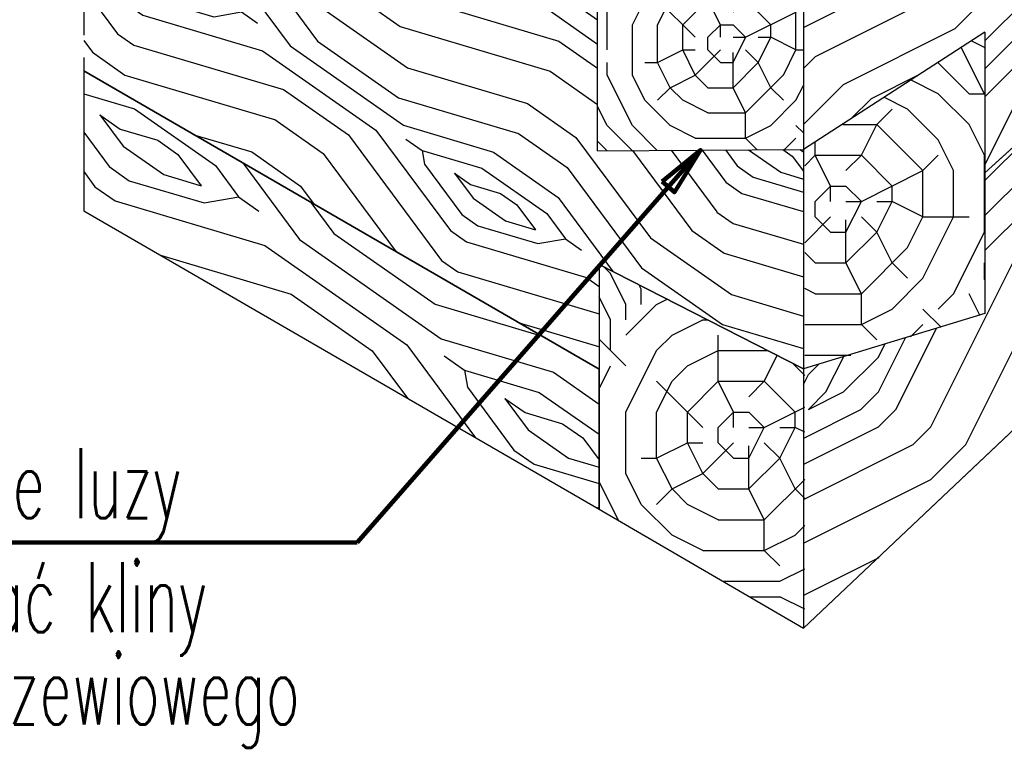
# Model space of a CAD drawing. Header units: centimetres. Extents: x -8002 to -6952, y -9103 to -4648.
# Tile 14 of 35: x -7424 to -7353, y -7115 to -7062. Entities that reach past the tile are written whole.
import ezdxf

# ---------------------------------------------------------------- set-up
doc = ezdxf.new("R2010")
doc.units = ezdxf.units.CM
doc.linetypes.add('DASHED', pattern=[19.05, 12.7, -6.35])
for name, color, linetype in [('hatch_R&F', 4, 'Continuous'), ('odnośniki_R&F', 8, 'Continuous'), ('opisy_R&F', 3, 'Continuous'), ('widoki_przerywana_R&F', 4, 'DASHED'), ('wymiary_R&F', 3, 'Continuous')]:
    doc.layers.add(name, color=color, linetype=linetype)
doc.styles.get("Standard").update_dxf_attribs({"font": 'simplex.shx', "width": 0.6})
doc.dimstyles.new('PRĘTY 25', dxfattribs={"dimscale": 2.5, "dimtxt": 1.6, "dimasz": 0.4, "dimexe": 0, "dimexo": 0, "dimgap": 0.5, "dimtad": 1, "dimdec": 1, "dimlfac": 10, "dimrnd": 10, "dimzin": 12, "dimdsep": 46, "dimtxsty": 'Standard', "dimblk1": 'W', "dimblk2": 'W', "dimsah": 1, "dimcen": 0, "dimdle": 10, "dimse1": 1, "dimse2": 1, "dimsd1": 1, "dimsd2": 1, "dimclrd": 7, "dimclre": 256, "dimclrt": 256, "dimaunit": 1, "dimadec": 0, "dimazin": 0, "dimtfac": 8e-05, "dimtdec": 1, "dimtix": 1, "dimtmove": 2, "dimatfit": 3, "dimldrblk": 'W', "dimfxl": 1, "dimtolj": 1, "dimtzin": 9, "dimarcsym": 0})

# ---------------------------------------------------------------- blocks, each defined once
blk = doc.blocks.new('W')
at = {"lineweight": 18}
for p, q in [((66734.272, -158580.872), (66863.494, -158581.143)), ((66733.14, -158581.999), (66732.869, -158711.221))]:
    blk.add_line(p, q, dxfattribs=at)
for radius in [3.765, 2.447]:
    blk.add_circle((66798.503, -158672.515), radius, dxfattribs=at)
for centre, radius, start, end in [((66734.269, -158582.001), 1.129, 89.8798, 179.8798), ((66862.505, -158583.964), 2.824, 16.7493, 89.8798), ((66863.488, -158583.966), 2.824, 16.545, 89.8798), ((66805.956, -158667.717), 85.33, 64.98828, 86.63544), ((66799.917, -158770.445), 188.235, 76.25086, 86.63543), ((66786.8, -158606.748), 81.882, 341.53714, 16.7493), ((66786.8, -158606.748), 82.824, 341.53714, 16.54501), ((66805.956, -158667.717), 84.154, 64.98828, 128.20069), ((66805.956, -158667.717), 81.801, 68.48995, 128.20069), ((66838.392, -158613.201), 26.353, 6.1436, 76.2509), ((66825.597, -158617.882), 28.235, 68.49, 110.1351), ((66829.599, -158617.043), 29.412, 17.0473, 64.9883), ((66857.996, -158706.248), 122.353, 110.1351, 143.97002), ((66829.599, -158617.043), 28.235, 17.0473, 64.9883), ((66768.465, -158620.076), 23.529, 128.2007, 152.2825), ((66768.465, -158620.076), 21.176, 128.2007, 152.2825), ((66807.753, -158625.116), 21.176, 71.1464, 130.05), ((66801.224, -158644.236), 41.38, 19.4301, 71.1464), ((66816.102, -158621.181), 43.529, 334.0837, 17.0473), ((66945.529, -158789.02), 235.294, 130.05004, 136.60143), ((66816.102, -158621.181), 42.353, 334.0837, 17.0473), ((66762.615, -158617.002), 16.921, 152.2825, 197.573), ((66762.615, -158617.002), 14.568, 152.2825, 197.573), ((66806.22, -158618.367), 58.918, 332.83643, 7.79053), ((66927.732, -158571.3), 185.882, 195.6602, 198.49274), ((66927.732, -158571.3), 188.235, 195.6602, 198.49274), ((66733.52, -158580.493), 128.235, 314.87977, 339.83879), ((66830.601, -158628.26), 23.569, 333.8014, 8.7092), ((66857.996, -158706.248), 114.824, 136.60143, 154.98438), ((66743.861, -158632.797), 8, 340.0899, 18.4927), ((66820.278, -158637.515), 21.176, 326.9725, 19.4301), ((66743.861, -158632.797), 5.647, 340.0899, 18.4927), ((66733.142, -158580.869), 141.176, 291.28942, 338.47012), ((66733.142, -158580.869), 142.118, 291.28942, 338.49166), ((66812.327, -158673.031), 65.882, 143.97002, 193.16671), ((66926.154, -158698.822), 188.235, 160.08992, 177.01679), ((66837.529, -158667.136), 94.118, 159.86028, 196.56363), ((66837.529, -158667.136), 91.765, 159.86028, 193.16671), ((66733.52, -158580.493), 131.765, 314.87977, 333.80136), ((66733.142, -158580.869), 134.588, 318.23663, 334.08368), ((66733.142, -158580.869), 135.765, 318.43708, 334.08368), ((66733.142, -158580.869), 125.106, 292.5922, 326.97255), ((66788.059, -158673.613), 37.647, 154.9844, 188.6731), ((66833.529, -158672.395), 1.882, 13.4726, 103.137), ((66835.24, -158679.727), 9.412, 103.137, 134.8798), ((66733.142, -158580.869), 128.235, 289.92076, 315.118), ((66826.207, -158674.149), 9.412, 314.1224, 13.4726), ((66733.142, -158580.869), 132.706, 291.38849, 315.99781), ((66733.142, -158580.869), 131.765, 295.95818, 315.11162), ((66772.707, -158675.954), 22.118, 188.6731, 292.5922), ((66764.527, -158689.081), 26.353, 179.8798, 260.1733), ((66764.86, -158688.749), 18.303, 196.5636, 252.8378), ((66780.501, -158678.15), 23.569, 261.0503, 295.9582), ((66758.795, -158634.636), 73.412, 279.6886, 288.0475), ((66766.904, -158682.132), 25.229, 252.8378, 279.6886), ((66735.694, -158710.244), 2.824, 179.8798, 253.0102), ((66735.692, -158711.227), 2.824, 179.8798, 253.2145), ((66758.795, -158634.636), 81.882, 253.01024, 288.2224), ((66758.795, -158634.636), 82.824, 253.21454, 288.2224), ((66767.11, -158682.395), 33.412, 257.7647, 281.3719)]:
    blk.add_arc(centre, radius, start, end, dxfattribs=at)

msp = doc.modelspace()

# ---------------------------------------------------------------- hatches: boundary and pattern name
at = {"layer": 'hatch_R&F'}
h = msp.add_hatch(dxfattribs=at)
h.set_pattern_fill('woodface', color=256, scale=20, pattern_type=2)
h.set_pattern_definition([(0, (-1546.018, -2218.05), (20, 20), [1, -19]), (90, (-1538.018, -2211.05), (-20, 20), [2, -18]), (45, (-1542.018, -2213.05), (0, 20), [1.414, -4.242, 1.414, -2.828, 9.9, -8.486271]), (45, (-1547.018, -2219.05), (0, 20), [1.4142, -2.8284, 1.4142, -22.62747]), (45, (-1540.018, -2217.05), (0, 20), [1.4142, -26.87007]), (45, (-1538.018, -2218.05), (0, 20), [1.4142, -26.87007]), (45, (-1541.018, -2216.05), (0, 20), [1.4142, -26.87007]), (45, (-1542.018, -2215.05), (0, 20), [2.8284, -25.45587]), (45, (-1537.018, -2200.05), (0, 20), [2.8284, -25.45587]), (45, (-1544.018, -2214.05), (0, 20), [5.6568, -22.62747]), (45, (-1545.018, -2213.05), (0, 20), [5.6568, -22.62747]), (45, (-1532.018, -2207.05), (0, 20), [5.6568, -22.62747]), (45, (-1546.018, -2211.05), (0, 20), [4.24264, -24.04163]), (45, (-1550.018, -2208.05), (0, 20), [4.24264, -24.04163]), (45, (-1548.018, -2210.05), (0, 20), [4.24264, -24.04163]), (45, (-1535.018, -2204.05), (0, 20), [7.07107, -21.213203]), (45, (-1537.018, -2203.05), (0, 20), [7.07107, -21.213203]), (45, (-1535.018, -2208.05), (0, 20), [9.899495, -18.384776]), (26.56505, (-1544.018, -2216.05), (20, 8e-09), [2.23607, -42.48529]), (26.56505, (-1540.018, -2210.05), (20, 8e-09), [2.23607, -42.48529]), (26.56505, (-1541.018, -2212.05), (20, 8e-09), [2.23607, -42.48529]), (26.56505, (-1545.018, -2218.05), (20, 8e-09), [4.472136, -40.249224]), (26.56505, (-1541.018, -2209.05), (20, 8e-09), [6.708204, -38.013156]), (26.56505, (-1543.018, -2208.05), (20, 8e-09), [8.94427, -35.77709]), (26.56505, (-1545.018, -2207.05), (20, 8e-09), [8.94427, -35.77709]), (26.56505, (-1548.018, -2201.05), (20, 8e-09), [8.94427, -35.77709]), (26.56505, (-1548.018, -2203.05), (20, 8e-09), [11.18034, -33.54102]), (26.56505, (-1547.018, -2205.05), (20, 8e-09), [11.18034, -33.54102]), (63.43495, (-1540.018, -2213.05), (1e-09, 20), [2.23607, -42.48529]), (63.43495, (-1543.018, -2215.05), (1e-09, 20), [2.23607, -42.48529]), (63.43495, (-1546.018, -2218.05), (1e-09, 20), [4.472136, -40.249224]), (63.43495, (-1540.018, -2215.05), (1e-09, 20), [4.472136, -40.249224]), (63.43495, (-1548.018, -2219.05), (1e-09, 20), [6.708204, -38.013156]), (63.43495, (-1550.018, -2219.05), (1e-09, 20), [8.94427, -35.77709]), (63.43495, (-1532.018, -2218.05), (1e-09, 20), [8.94427, -35.77709]), (63.43495, (-1539.018, -2216.05), (1e-09, 20), [8.94427, -35.77709]), (63.43495, (-1535.018, -2218.05), (1e-09, 20), [11.18034, -33.54102]), (63.43495, (-1537.018, -2217.05), (1e-09, 20), [11.18034, -33.54102])])
h.paths.add_polyline_path([(-7317.607, -7013.536), (-7356.132, -7045.184), (-7356.132, -7053.928), (-7367.868, -7057.569), (-7367.868, -7071.687), (-7354.887, -7063.297), (-7354.887, -7073.364), (-7317.607, -7039.527)])
h = msp.add_hatch(dxfattribs=at)
h.set_pattern_fill('woodface', color=256, scale=25, pattern_type=2)
h.set_pattern_definition([(0, (-1545.018, -2217.8), (25, 25), [1.25, -23.75]), (90, (-1535.018, -2209.05), (-25, 25), [2.5, -22.5]), (45, (-1540.018, -2211.55), (0, 25), [1.7675, -5.3025, 1.7675, -3.535, 12.375, -10.60784]), (45, (-1546.268, -2219.05), (0, 25), [1.76775, -3.5355, 1.76775, -28.28434]), (45, (-1537.518, -2216.55), (0, 25), [1.76775, -33.58759]), (45, (-1535.018, -2217.8), (0, 25), [1.76775, -33.58759]), (45, (-1538.768, -2215.3), (0, 25), [1.76775, -33.58759]), (45, (-1540.018, -2214.05), (0, 25), [3.5355, -31.81984]), (45, (-1533.768, -2195.3), (0, 25), [3.5355, -31.81984]), (45, (-1542.518, -2212.8), (0, 25), [7.071, -28.28434]), (45, (-1543.768, -2211.55), (0, 25), [7.071, -28.28434]), (45, (-1527.518, -2204.05), (0, 25), [7.071, -28.28434]), (45, (-1545.018, -2209.05), (0, 25), [5.3033, -30.05204]), (45, (-1550.018, -2205.3), (0, 25), [5.3033, -30.05204]), (45, (-1547.518, -2207.8), (0, 25), [5.3033, -30.05204]), (45, (-1531.268, -2200.3), (0, 25), [8.838835, -26.5165]), (45, (-1533.768, -2199.05), (0, 25), [8.838835, -26.5165]), (45, (-1531.268, -2205.3), (0, 25), [12.37437, -22.98097]), (26.56505, (-1542.518, -2215.3), (25, 1e-08), [2.795085, -53.106615]), (26.56505, (-1537.518, -2207.8), (25, 1e-08), [2.795085, -53.106615]), (26.56505, (-1538.768, -2210.3), (25, 1e-08), [2.795085, -53.106615]), (26.56505, (-1543.768, -2217.8), (25, 1e-08), [5.59017, -50.31153]), (26.56505, (-1538.768, -2206.55), (25, 1e-08), [8.385255, -47.516445]), (26.56505, (-1541.268, -2205.3), (25, 1e-08), [11.18034, -44.72136]), (26.56505, (-1543.768, -2204.05), (25, 1e-08), [11.18034, -44.72136]), (26.56505, (-1547.518, -2196.55), (25, 1e-08), [11.18034, -44.72136]), (26.56505, (-1547.518, -2199.05), (25, 1e-08), [13.975425, -41.926274]), (26.56505, (-1546.268, -2201.55), (25, 1e-08), [13.975425, -41.926274]), (63.43495, (-1537.518, -2211.55), (1e-09, 25), [2.795085, -53.106614]), (63.43495, (-1541.268, -2214.05), (1e-09, 25), [2.795085, -53.106614]), (63.43495, (-1545.018, -2217.8), (1e-09, 25), [5.59017, -50.31153]), (63.43495, (-1537.518, -2214.05), (1e-09, 25), [5.59017, -50.31153]), (63.43495, (-1547.518, -2219.05), (1e-09, 25), [8.385255, -47.516445]), (63.43495, (-1550.018, -2219.05), (1e-09, 25), [11.18034, -44.72136]), (63.43495, (-1527.518, -2217.8), (1e-09, 25), [11.18034, -44.72136]), (63.43495, (-1536.268, -2215.3), (1e-09, 25), [11.18034, -44.72136]), (63.43495, (-1531.268, -2217.8), (1e-09, 25), [13.975425, -41.926274]), (63.43495, (-1533.768, -2216.55), (1e-09, 25), [13.975425, -41.926274])])
h.paths.add_polyline_path([(-7367.772, -7105.93), (-7317.607, -7058.418), (-7317.607, -7039.527), (-7354.887, -7073.364), (-7354.887, -7083.432), (-7367.868, -7087.381)])
h = msp.add_hatch(dxfattribs=at)
h.set_pattern_fill('woodface', color=256, scale=20, angle=280, pattern_type=2)
h.set_pattern_definition([(280, (-1548.339, -2222.816), (23.16912, -16.22319), [1, -19]), (10, (-1540.056, -2229.479), (16.22319, 23.16912), [2, -18]), (325, (-1542.72, -2225.887), (19.696155, 3.472964), [1.414, -4.242, 1.414, -2.828, 9.9, -8.486271]), (325, (-1549.497, -2222.005), (19.696155, 3.472964), [1.4142, -2.8284, 1.4142, -22.62747]), (325, (-1546.312, -2228.551), (19.696155, 3.472964), [1.4142, -26.87007]), (325, (-1546.95, -2230.694), (19.696155, 3.472964), [1.4142, -26.87007]), (325, (-1545.501, -2227.392), (19.696155, 3.472964), [1.4142, -26.87007]), (325, (-1544.69, -2226.234), (19.696155, 3.472964), [2.8284, -25.45587]), (325, (-1529.05, -2228.553), (19.696155, 3.472964), [2.8284, -25.45587]), (325, (-1544.052, -2224.09), (19.696155, 3.472964), [5.6568, -22.62747]), (325, (-1543.241, -2222.932), (19.696155, 3.472964), [5.6568, -22.62747]), (325, (-1535.075, -2234.693), (19.696155, 3.472964), [5.6568, -22.62747]), (325, (-1541.445, -2221.6), (19.696155, 3.472964), [4.24264, -24.04163]), (325, (-1539.185, -2217.14), (19.696155, 3.472964), [4.24264, -24.04163]), (325, (-1540.808, -2219.457), (19.696155, 3.472964), [4.24264, -24.04163]), (325, (-1532.641, -2231.217), (19.696155, 3.472964), [7.07107, -21.213203]), (325, (-1532.004, -2229.074), (19.696155, 3.472964), [7.07107, -21.213203]), (325, (-1536.58, -2231.912), (19.696155, 3.472964), [9.899495, -18.384776]), (306.56505, (-1546.022, -2224.438), (3.472964, -19.696155), [2.23607, -42.48529]), (306.56505, (-1539.4185, -2227.335), (3.472964, -19.696155), [2.23607, -42.48529]), (306.56505, (-1541.562, -2226.698), (3.472964, -19.696155), [2.23607, -42.48529]), (306.56505, (-1548.165, -2223.8005), (3.472964, -19.696155), [4.472136, -40.249224]), (306.56505, (-1538.607, -2226.177), (3.472964, -19.696155), [6.708204, -38.013156]), (306.56505, (-1537.97, -2224.034), (3.472964, -19.696155), [8.94427, -35.77709]), (306.56505, (-1537.332, -2221.89), (3.472964, -19.696155), [8.94427, -35.77709]), (306.56505, (-1531.9445, -2217.894), (3.472964, -19.696155), [8.94427, -35.77709]), (306.56505, (-1533.914, -2218.241), (3.472964, -19.696155), [11.18034, -33.54102]), (306.56505, (-1535.71, -2219.573), (3.472964, -19.696155), [11.18034, -33.54102]), (343.43495, (-1542.373, -2227.856), (19.696155, 3.472964), [2.23607, -42.48529]), (343.43495, (-1544.8635, -2225.249), (19.696155, 3.472964), [2.23607, -42.48529]), (343.43495, (-1548.339, -2222.816), (19.696155, 3.472964), [4.472136, -40.249224]), (343.43495, (-1544.343, -2228.204), (19.696155, 3.472964), [4.472136, -40.249224]), (343.43495, (-1549.671, -2221.02), (19.696155, 3.472964), [6.708204, -38.013156]), (343.43495, (-1550.018, -2219.05), (19.696155, 3.472964), [8.94427, -35.77709]), (343.43495, (-1545.908, -2236.603), (19.696155, 3.472964), [8.94427, -35.77709]), (343.43495, (-1545.154, -2229.362), (19.696155, 3.472964), [8.94427, -35.77709]), (343.43495, (-1546.429, -2233.649), (19.696155, 3.472964), [11.18034, -33.54102]), (343.43495, (-1545.791, -2231.505), (19.696155, 3.472964), [11.18034, -33.54102])])
h.paths.add_polyline_path([(-7367.868, -7071.687), (-7382.58, -7071.787), (-7382.58, -7061.527), (-7419.343, -7041.292), (-7419.343, -7066.073), (-7382.484, -7087.412), (-7382.484, -7079.912), (-7367.868, -7087.381)])
h = msp.add_hatch(dxfattribs=at)
h.set_pattern_fill('logend', color=256, scale=18, pattern_type=2)
h.set_pattern_definition([(0, (-1544.512, -2213.586), (18, 18), [5.4, -12.6]), (0, (-1544.512, -2212.686), (18, 18), [5.4, -12.6]), (0, (-1543.612, -2210.886), (18, 18), [3.6, -14.4]), (0, (-1542.712, -2209.086), (18, 18), [2.7, -15.3]), (0, (-1542.712, -2207.286), (18, 18), [1.8, -16.2]), (0, (-1547.212, -2205.486), (18, 18), [0.9, -4.5, 0.9, -11.7]), (0, (-1544.512, -2204.586), (18, 18), [0.9, -7.2, 2.7, -7.2]), (0, (-1540.912, -2203.686), (18, 18), [0.9, -0.9, 0.9, -15.3]), (0, (-1541.812, -2202.786), (18, 18), [0.9, -17.1]), (0, (-1542.712, -2200.986), (18, 18), [2.7, -15.3]), (0, (-1542.712, -2199.186), (18, 18), [3.6, -14.4]), (0, (-1543.612, -2197.386), (18, 18), [4.5, -5.4, 0.9, -7.2]), (90, (-1550.812, -2208.186), (-18, 18), [0.9, -1.8, 4.5, -10.8]), (90, (-1549.912, -2206.386), (-18, 18), [0.9, -0.9, 2.7, -13.5]), (90, (-1549.012, -2199.186), (-18, 18), [1.8, -16.2]), (90, (-1548.112, -2206.386), (-18, 18), [3.6, -5.4, 0.9, -8.1]), (90, (-1547.212, -2196.486), (-18, 18), [0.9, -17.1]), (90, (-1546.312, -2205.486), (-18, 18), [2.7, -15.3]), (90, (-1544.512, -2204.586), (-18, 18), [1.8, -16.2]), (90, (-1542.712, -2204.586), (-18, 18), [0.9, -2.7, 2.7, -11.7]), (90, (-1541.812, -2203.686), (-18, 18), [0.9, -17.1]), (90, (-1540.912, -2207.286), (-18, 18), [2.52, -15.48]), (90, (-1540.012, -2210.886), (-18, 18), [1.8, -16.2]), (90, (-1538.212, -2203.686), (-18, 18), [0.9, -17.1]), (90, (-1536.412, -2204.586), (-18, 18), [2.7, -15.3]), (90, (-1534.612, -2204.586), (-18, 18), [2.7, -15.3]), (45, (-1537.312, -2211.786), (0, 18), [1.27278, -1.27278, 1.27278, -21.637504]), (45, (-1540.912, -2207.286), (0, 18), [2.54556, -22.910284]), (45, (-1548.112, -2198.286), (0, 18), [2.54556, -22.910284]), (45, (-1544.512, -2202.786), (0, 18), [2.54556, -22.910284]), (45, (-1543.612, -2206.386), (0, 18), [2.54556, -22.910284]), (45, (-1538.212, -2209.986), (0, 18), [2.54556, -22.910284]), (45, (-1540.012, -2209.086), (0, 18), [3.818376, -21.63747]), (45, (-1545.412, -2200.986), (0, 18), [1.27278, -24.183064]), (45, (-1546.312, -2199.186), (0, 18), [1.27278, -24.183064]), (45, (-1539.112, -2199.186), (0, 18), [1.27278, -24.183064]), (45, (-1546.312, -2208.186), (0, 18), [1.27278, -24.183064]), (45, (-1536.412, -2201.886), (0, 18), [1.27278, -24.183064]), (45, (-1542.712, -2203.686), (0, 18), [1.27278, -24.183064]), (45, (-1540.912, -2201.886), (0, 18), [1.27278, -24.183064]), (135, (-1541.812, -2205.486), (-18, 2e-15), [1.27278, -1.27278, 3.818376, -19.091908]), (135, (-1539.112, -2205.486), (-18, 2e-15), [1.27278, -24.183064]), (135, (-1539.112, -2211.786), (-18, 2e-15), [1.27278, -24.183064]), (135, (-1542.712, -2207.286), (-18, 2e-15), [1.27278, -24.183064]), (135, (-1540.012, -2203.686), (-18, 2e-15), [1.27278, -24.183064]), (135, (-1544.512, -2208.186), (-18, 2e-15), [1.27278, -24.183064]), (135, (-1537.312, -2208.186), (-18, 2e-15), [1.27278, -24.183064]), (135, (-1549.912, -2213.586), (-18, 2e-15), [1.27278, -24.183064]), (135, (-1549.012, -2212.686), (-18, 2e-15), [2.54556, -22.910284]), (135, (-1548.112, -2211.786), (-18, 2e-15), [2.54556, -22.910284]), (135, (-1546.312, -2211.786), (-18, 2e-15), [2.54556, -22.910284]), (135, (-1545.412, -2209.986), (-18, 2e-15), [2.54556, -22.910284]), (135, (-1538.212, -2202.786), (-18, 2e-15), [2.54556, -22.910284]), (135, (-1534.612, -2211.786), (-18, 2e-15), [2.54556, -22.910284]), (135, (-1533.712, -2197.386), (-18, 2e-15), [2.54556, -22.910284]), (135, (-1533.712, -2199.186), (-18, 2e-15), [2.54556, -22.910284]), (135, (-1535.512, -2200.086), (-18, 2e-15), [2.54556, -22.910284]), (135, (-1548.112, -2200.086), (-18, 2e-15), [3.818376, -21.63747]), (135, (-1536.412, -2201.886), (-18, 2e-15), [3.818376, -21.63747]), (26.56505, (-1546.312, -2196.486), (18, 7e-09), [2.0124, -38.236824]), (26.56505, (-1546.312, -2205.486), (18, 7e-09), [2.0124, -38.236824]), (26.56505, (-1544.512, -2200.086), (18, 7e-09), [2.0124, -38.236824]), (26.56505, (-1539.112, -2212.686), (18, 7e-09), [2.0124, -38.236824]), (26.56505, (-1540.012, -2210.886), (18, 7e-09), [2.0124, -38.236824]), (26.56505, (-1545.412, -2207.286), (18, 7e-09), [2.0124, -38.236824]), (26.56505, (-1545.412, -2198.286), (18, 7e-09), [2.0124, -38.236824]), (26.56505, (-1540.012, -2203.686), (18, 7e-09), [4.0248, -36.224424]), (63.43495, (-1540.012, -2200.986), (9e-10, 18), [2.0124, -38.236824]), (63.43495, (-1537.312, -2206.386), (9e-10, 18), [2.0124, -38.236824]), (63.43495, (-1546.312, -2202.786), (9e-10, 18), [2.0124, -38.236824]), (63.43495, (-1549.912, -2201.886), (9e-10, 18), [2.0124, -38.236824]), (63.43495, (-1539.112, -2205.486), (9e-10, 18), [2.0124, -38.236824]), (63.43495, (-1540.912, -2205.486), (9e-10, 18), [2.0124, -38.236824]), (63.43495, (-1548.112, -2202.786), (9e-10, 18), [4.0248, -36.224424]), (63.43495, (-1534.612, -2209.086), (9e-10, 18), [4.0248, -36.224424]), (63.43495, (-1536.412, -2208.186), (9e-10, 18), [4.0248, -36.224424]), (116.56505, (-1550.812, -2210.886), (-7e-09, 18), [2.0124, -38.236824]), (116.56505, (-1550.812, -2200.986), (-7e-09, 18), [2.0124, -38.236824]), (116.56505, (-1547.212, -2213.586), (-7e-09, 18), [2.0124, -38.236824]), (116.56505, (-1549.012, -2197.386), (-7e-09, 18), [2.0124, -38.236824]), (116.56505, (-1547.212, -2208.186), (-7e-09, 18), [2.0124, -38.236824]), (116.56505, (-1543.612, -2206.386), (-7e-09, 18), [2.0124, -38.236824]), (116.56505, (-1541.812, -2202.786), (-7e-09, 18), [2.0124, -38.236824]), (116.56505, (-1549.912, -2209.986), (6e-06, 18.000003), [2.0124, -38.236824]), (116.56505, (-1545.412, -2207.286), (-7e-09, 18), [2.0124, -38.236824]), (116.56505, (-1540.012, -2209.086), (-7e-09, 18), [2.0124, -38.236824]), (116.56505, (-1538.212, -2207.286), (-7e-09, 18), [2.0124, -38.236824]), (116.56505, (-1534.612, -2201.886), (-7e-09, 18), [2.0124, -38.236824]), (116.56505, (-1548.112, -2196.486), (-7e-09, 18), [2.0124, -38.236824]), (116.56505, (-1550.812, -2197.386), (-7e-09, 18), [4.0248, -36.224424]), (116.56505, (-1548.112, -2209.986), (-7e-09, 18), [4.0248, -36.224424]), (153.43495, (-1550.812, -2212.686), (-18, 9e-10), [2.0124, -38.236824]), (153.43495, (-1535.512, -2213.586), (-18, 9e-10), [2.0124, -38.236824]), (153.43495, (-1536.412, -2204.586), (-18, 9e-10), [2.0124, -38.236824]), (153.43495, (-1543.612, -2210.886), (-18, 9e-10), [2.0124, -38.236824]), (153.43495, (-1544.512, -2212.686), (-18, 9e-10), [2.0124, -38.236824]), (153.43495, (-1542.712, -2209.086), (-18, 9e-10), [2.0124, -38.236824]), (153.43495, (-1537.312, -2198.286), (-18, 9e-10), [2.0124, -38.236824]), (153.43495, (-1535.512, -2197.386), (-18, 9e-10), [4.0248, -36.224424])])
h.paths.add_polyline_path([(-7382.58, -7050.051), (-7382.58, -7061.527), (-7382.58, -7071.787), (-7367.868, -7071.687), (-7367.868, -7057.569)])
h = msp.add_hatch(dxfattribs=at)
h.set_pattern_fill('logend', color=256, scale=22, pattern_type=2)
h.set_pattern_definition([(0, (-1539.235, -2225.521), (22, 22), [6.6, -15.4]), (0, (-1539.235, -2224.421), (22, 22), [6.6, -15.4]), (0, (-1538.135, -2222.221), (22, 22), [4.4, -17.6]), (0, (-1537.035, -2220.021), (22, 22), [3.3, -18.7]), (0, (-1537.035, -2217.821), (22, 22), [2.2, -19.8]), (0, (-1542.535, -2215.621), (22, 22), [1.1, -5.5, 1.1, -14.3]), (0, (-1539.235, -2214.521), (22, 22), [1.1, -8.8, 3.3, -8.8]), (0, (-1534.835, -2213.421), (22, 22), [1.1, -1.1, 1.1, -18.7]), (0, (-1535.935, -2212.321), (22, 22), [1.1, -20.9]), (0, (-1537.035, -2210.121), (22, 22), [3.3, -18.7]), (0, (-1537.035, -2207.921), (22, 22), [4.4, -17.6]), (0, (-1538.135, -2205.721), (22, 22), [5.5, -6.6, 1.1, -8.8]), (90, (-1546.935, -2218.921), (-22, 22), [1.1, -2.2, 5.5, -13.2]), (90, (-1545.835, -2216.721), (-22, 22), [1.1, -1.1, 3.3, -16.5]), (90, (-1544.735, -2207.921), (-22, 22), [2.2, -19.8]), (90, (-1543.635, -2216.721), (-22, 22), [4.4, -6.6, 1.1, -9.9]), (90, (-1542.535, -2204.621), (-22, 22), [1.1, -20.9]), (90, (-1541.435, -2215.621), (-22, 22), [3.3, -18.7]), (90, (-1539.235, -2214.521), (-22, 22), [2.2, -19.8]), (90, (-1537.035, -2214.521), (-22, 22), [1.1, -3.3, 3.3, -14.3]), (90, (-1535.935, -2213.421), (-22, 22), [1.1, -20.9]), (90, (-1534.835, -2217.821), (-22, 22), [3.08, -18.92]), (90, (-1533.735, -2222.221), (-22, 22), [2.2, -19.8]), (90, (-1531.535, -2213.421), (-22, 22), [1.1, -20.9]), (90, (-1529.335, -2214.521), (-22, 22), [3.3, -18.7]), (90, (-1527.135, -2214.521), (-22, 22), [3.3, -18.7]), (45, (-1530.435, -2223.321), (0, 22), [1.55562, -1.55562, 1.55562, -26.445838]), (45, (-1534.835, -2217.821), (0, 22), [3.11124, -28.00146]), (45, (-1543.635, -2206.821), (0, 22), [3.11124, -28.00146]), (45, (-1539.235, -2212.321), (0, 22), [3.11124, -28.00146]), (45, (-1538.135, -2216.721), (0, 22), [3.11124, -28.00146]), (45, (-1531.535, -2221.121), (0, 22), [3.11124, -28.00146]), (45, (-1533.735, -2220.021), (0, 22), [4.666904, -26.445794]), (45, (-1540.335, -2210.121), (0, 22), [1.55562, -29.55708]), (45, (-1541.435, -2207.921), (0, 22), [1.55562, -29.55708]), (45, (-1532.635, -2207.921), (0, 22), [1.55562, -29.55708]), (45, (-1541.435, -2218.921), (0, 22), [1.55562, -29.55708]), (45, (-1529.335, -2211.221), (0, 22), [1.55562, -29.55708]), (45, (-1537.035, -2213.421), (0, 22), [1.55562, -29.55708]), (45, (-1534.835, -2211.221), (0, 22), [1.55562, -29.55708]), (135, (-1535.935, -2215.621), (-22, 2e-15), [1.55562, -1.55562, 4.666904, -23.334554]), (135, (-1532.635, -2215.621), (-22, 2e-15), [1.55562, -29.55708]), (135, (-1532.635, -2223.321), (-22, 2e-15), [1.55562, -29.55708]), (135, (-1537.035, -2217.821), (-22, 2e-15), [1.55562, -29.55708]), (135, (-1533.735, -2213.421), (-22, 2e-15), [1.55562, -29.55708]), (135, (-1539.235, -2218.921), (-22, 2e-15), [1.55562, -29.55708]), (135, (-1530.435, -2218.921), (-22, 2e-15), [1.55562, -29.55708]), (135, (-1545.835, -2225.521), (-22, 2e-15), [1.55562, -29.55708]), (135, (-1544.735, -2224.421), (-22, 2e-15), [3.11124, -28.00146]), (135, (-1543.635, -2223.321), (-22, 2e-15), [3.11124, -28.00146]), (135, (-1541.435, -2223.321), (-22, 2e-15), [3.11124, -28.00146]), (135, (-1540.335, -2221.121), (-22, 2e-15), [3.11124, -28.00146]), (135, (-1531.535, -2212.321), (-22, 2e-15), [3.11124, -28.00146]), (135, (-1527.135, -2223.321), (-22, 2e-15), [3.11124, -28.00146]), (135, (-1526.035, -2205.721), (-22, 2e-15), [3.11124, -28.00146]), (135, (-1526.035, -2207.921), (-22, 2e-15), [3.11124, -28.00146]), (135, (-1528.235, -2209.021), (-22, 2e-15), [3.11124, -28.00146]), (135, (-1543.635, -2209.021), (-22, 2e-15), [4.666904, -26.445794]), (135, (-1529.335, -2211.221), (-22, 2e-15), [4.666904, -26.445794]), (26.56505, (-1541.435, -2204.621), (22, 9e-09), [2.4596, -46.733895]), (26.56505, (-1541.435, -2215.621), (22, 9e-09), [2.4596, -46.733895]), (26.56505, (-1539.235, -2209.021), (22, 9e-09), [2.4596, -46.733895]), (26.56505, (-1532.635, -2224.421), (22, 9e-09), [2.4596, -46.733895]), (26.56505, (-1533.735, -2222.221), (22, 9e-09), [2.4596, -46.733895]), (26.56505, (-1540.335, -2217.821), (22, 9e-09), [2.4596, -46.733895]), (26.56505, (-1540.335, -2206.821), (22, 9e-09), [2.4596, -46.733895]), (26.56505, (-1533.735, -2213.421), (22, 9e-09), [4.9192, -44.274295]), (63.43495, (-1533.735, -2210.121), (1e-09, 22), [2.4596, -46.733895]), (63.43495, (-1530.435, -2216.721), (1e-09, 22), [2.4596, -46.733895]), (63.43495, (-1541.435, -2212.321), (1e-09, 22), [2.4596, -46.733895]), (63.43495, (-1545.835, -2211.221), (1e-09, 22), [2.4596, -46.733895]), (63.43495, (-1532.635, -2215.621), (1e-09, 22), [2.4596, -46.733895]), (63.43495, (-1534.835, -2215.621), (1e-09, 22), [2.4596, -46.733895]), (63.43495, (-1543.635, -2212.321), (1e-09, 22), [4.9192, -44.274295]), (63.43495, (-1527.135, -2220.021), (1e-09, 22), [4.9192, -44.274295]), (63.43495, (-1529.335, -2218.921), (1e-09, 22), [4.9192, -44.274295]), (116.56505, (-1546.935, -2222.221), (-9e-09, 22), [2.4596, -46.733895]), (116.56505, (-1546.935, -2210.121), (-9e-09, 22), [2.4596, -46.733895]), (116.56505, (-1542.535, -2225.521), (-9e-09, 22), [2.4596, -46.733895]), (116.56505, (-1544.735, -2205.721), (-9e-09, 22), [2.4596, -46.733895]), (116.56505, (-1542.535, -2218.921), (-9e-09, 22), [2.4596, -46.733895]), (116.56505, (-1538.135, -2216.721), (-9e-09, 22), [2.4596, -46.733895]), (116.56505, (-1535.935, -2212.321), (-9e-09, 22), [2.4596, -46.733895]), (116.56505, (-1545.835, -2221.121), (7e-06, 22.000004), [2.4596, -46.733895]), (116.56505, (-1540.335, -2217.821), (-9e-09, 22), [2.4596, -46.733895]), (116.56505, (-1533.735, -2220.021), (-9e-09, 22), [2.4596, -46.733895]), (116.56505, (-1531.535, -2217.821), (-9e-09, 22), [2.4596, -46.733895]), (116.56505, (-1527.135, -2211.221), (-9e-09, 22), [2.4596, -46.733895]), (116.56505, (-1543.635, -2204.621), (-9e-09, 22), [2.4596, -46.733895]), (116.56505, (-1546.935, -2205.721), (-9e-09, 22), [4.9192, -44.274295]), (116.56505, (-1543.635, -2221.121), (-9e-09, 22), [4.9192, -44.274295]), (153.43495, (-1546.935, -2224.421), (-22, 1e-09), [2.4596, -46.733895]), (153.43495, (-1528.235, -2225.521), (-22, 1e-09), [2.4596, -46.733895]), (153.43495, (-1529.335, -2214.521), (-22, 1e-09), [2.4596, -46.733895]), (153.43495, (-1538.135, -2222.221), (-22, 1e-09), [2.4596, -46.733895]), (153.43495, (-1539.235, -2224.421), (-22, 1e-09), [2.4596, -46.733895]), (153.43495, (-1537.035, -2220.021), (-22, 1e-09), [2.4596, -46.733895]), (153.43495, (-1530.435, -2206.821), (-22, 1e-09), [2.4596, -46.733895]), (153.43495, (-1528.235, -2205.721), (-22, 1e-09), [4.9192, -44.274295])])
h.paths.add_polyline_path([(-7367.772, -7071.686), (-7367.772, -7087.43), (-7354.887, -7083.432), (-7354.887, -7073.364), (-7354.887, -7063.297)])
h = msp.add_hatch(dxfattribs=at)
h.set_pattern_fill('woodface', color=256, scale=25, angle=280, pattern_type=2)
h.set_pattern_definition([(280, (-1547.92, -2223.757), (28.9614, -20.27899), [1.25, -23.75]), (10, (-1537.565, -2232.086), (20.27899, 28.9614), [2.5, -22.5]), (325, (-1540.896, -2227.596), (24.620194, 4.341204), [1.7675, -5.3025, 1.7675, -3.535, 12.375, -10.60784]), (325, (-1549.367, -2222.743), (24.620194, 4.341204), [1.76775, -3.5355, 1.76775, -28.28434]), (325, (-1545.386, -2230.926), (24.620194, 4.341204), [1.76775, -33.58759]), (325, (-1546.183, -2233.605), (24.620194, 4.341204), [1.76775, -33.58759]), (325, (-1544.372, -2229.478), (24.620194, 4.341204), [1.76775, -33.58759]), (325, (-1543.358, -2228.03), (24.620194, 4.341204), [3.5355, -31.81984]), (325, (-1523.807, -2230.929), (24.620194, 4.341204), [3.5355, -31.81984]), (325, (-1542.56, -2225.35), (24.620194, 4.341204), [7.071, -28.28434]), (325, (-1541.547, -2223.903), (24.620194, 4.341204), [7.071, -28.28434]), (325, (-1531.339, -2238.604), (24.620194, 4.341204), [7.071, -28.28434]), (325, (-1539.302, -2222.238), (24.620194, 4.341204), [5.3033, -30.05204]), (325, (-1536.477, -2216.662), (24.620194, 4.341204), [5.3033, -30.05204]), (325, (-1538.505, -2219.559), (24.620194, 4.341204), [5.3033, -30.05204]), (325, (-1528.297, -2234.26), (24.620194, 4.341204), [8.838835, -26.5165]), (325, (-1527.5, -2231.58), (24.620194, 4.341204), [8.838835, -26.5165]), (325, (-1533.221, -2235.128), (24.620194, 4.341204), [12.37437, -22.98097]), (306.56505, (-1545.023, -2225.785), (4.341204, -24.620194), [2.795085, -53.106614]), (306.56505, (-1536.769, -2229.407), (4.341204, -24.620194), [2.795085, -53.106614]), (306.56505, (-1539.448, -2228.61), (4.341204, -24.620194), [2.795085, -53.106614]), (306.56505, (-1547.702, -2224.988), (4.341204, -24.620194), [5.59017, -50.31153]), (306.56505, (-1535.755, -2227.959), (4.341204, -24.620194), [8.385255, -47.516445]), (306.56505, (-1534.958, -2225.28), (4.341204, -24.620194), [11.18034, -44.72136]), (306.56505, (-1534.161, -2222.6), (4.341204, -24.620194), [11.18034, -44.72136]), (306.56505, (-1527.426, -2217.605), (4.341204, -24.620194), [11.18034, -44.72136]), (306.56505, (-1529.888, -2218.039), (4.341204, -24.620194), [13.975425, -41.926274]), (306.56505, (-1532.133, -2219.704), (4.341204, -24.620194), [13.975425, -41.926274]), (343.43495, (-1540.462, -2230.058), (24.620194, 4.341204), [2.795085, -53.106615]), (343.43495, (-1543.575, -2226.799), (24.620194, 4.341204), [2.795085, -53.106615]), (343.43495, (-1547.919, -2223.757), (24.620194, 4.341204), [5.59017, -50.31153]), (343.43495, (-1542.924, -2230.492), (24.620194, 4.341204), [5.59017, -50.31153]), (343.43495, (-1549.584, -2221.512), (24.620194, 4.341204), [8.385255, -47.516445]), (343.43495, (-1550.018, -2219.05), (24.620194, 4.341204), [11.18034, -44.72136]), (343.43495, (-1544.88, -2240.991), (24.620194, 4.341204), [11.18034, -44.72136]), (343.43495, (-1543.938, -2231.94), (24.620194, 4.341204), [11.18034, -44.72136]), (343.43495, (-1545.531, -2237.298), (24.620194, 4.341204), [13.975425, -41.926274]), (343.43495, (-1544.734, -2234.619), (24.620194, 4.341204), [13.975425, -41.926274])])
h.paths.add_polyline_path([(-7419.343, -7076.073), (-7382.484, -7097.412), (-7382.484, -7087.412), (-7419.343, -7066.073)])
h = msp.add_hatch(dxfattribs=at)
h.set_pattern_fill('logend', color=256, scale=22, pattern_type=2)
h.set_pattern_definition([(0, (-1546.177, -2219.685), (22, 22), [6.6, -15.4]), (0, (-1546.177, -2218.585), (22, 22), [6.6, -15.4]), (0, (-1545.077, -2216.385), (22, 22), [4.4, -17.6]), (0, (-1543.977, -2214.185), (22, 22), [3.3, -18.7]), (0, (-1543.977, -2211.985), (22, 22), [2.2, -19.8]), (0, (-1549.477, -2209.785), (22, 22), [1.1, -5.5, 1.1, -14.3]), (0, (-1546.177, -2208.685), (22, 22), [1.1, -8.8, 3.3, -8.8]), (0, (-1541.777, -2207.585), (22, 22), [1.1, -1.1, 1.1, -18.7]), (0, (-1542.877, -2206.485), (22, 22), [1.1, -20.9]), (0, (-1543.977, -2204.285), (22, 22), [3.3, -18.7]), (0, (-1543.977, -2202.085), (22, 22), [4.4, -17.6]), (0, (-1545.077, -2199.885), (22, 22), [5.5, -6.6, 1.1, -8.8]), (90, (-1553.877, -2213.085), (-22, 22), [1.1, -2.2, 5.5, -13.2]), (90, (-1552.777, -2210.885), (-22, 22), [1.1, -1.1, 3.3, -16.5]), (90, (-1551.677, -2202.085), (-22, 22), [2.2, -19.8]), (90, (-1550.577, -2210.885), (-22, 22), [4.4, -6.6, 1.1, -9.9]), (90, (-1549.477, -2198.785), (-22, 22), [1.1, -20.9]), (90, (-1548.377, -2209.785), (-22, 22), [3.3, -18.7]), (90, (-1546.177, -2208.685), (-22, 22), [2.2, -19.8]), (90, (-1543.977, -2208.685), (-22, 22), [1.1, -3.3, 3.3, -14.3]), (90, (-1542.877, -2207.585), (-22, 22), [1.1, -20.9]), (90, (-1541.777, -2211.985), (-22, 22), [3.08, -18.92]), (90, (-1540.677, -2216.385), (-22, 22), [2.2, -19.8]), (90, (-1538.477, -2207.585), (-22, 22), [1.1, -20.9]), (90, (-1536.277, -2208.685), (-22, 22), [3.3, -18.7]), (90, (-1534.077, -2208.685), (-22, 22), [3.3, -18.7]), (45, (-1537.377, -2217.485), (0, 22), [1.55562, -1.55562, 1.55562, -26.445838]), (45, (-1541.777, -2211.985), (0, 22), [3.11124, -28.00146]), (45, (-1550.577, -2200.985), (0, 22), [3.11124, -28.00146]), (45, (-1546.177, -2206.485), (0, 22), [3.11124, -28.00146]), (45, (-1545.077, -2210.885), (0, 22), [3.11124, -28.00146]), (45, (-1538.477, -2215.285), (0, 22), [3.11124, -28.00146]), (45, (-1540.677, -2214.185), (0, 22), [4.666904, -26.445794]), (45, (-1547.277, -2204.285), (0, 22), [1.55562, -29.55708]), (45, (-1548.377, -2202.085), (0, 22), [1.55562, -29.55708]), (45, (-1539.577, -2202.085), (0, 22), [1.55562, -29.55708]), (45, (-1548.377, -2213.085), (0, 22), [1.55562, -29.55708]), (45, (-1536.277, -2205.385), (0, 22), [1.55562, -29.55708]), (45, (-1543.977, -2207.585), (0, 22), [1.55562, -29.55708]), (45, (-1541.777, -2205.385), (0, 22), [1.55562, -29.55708]), (135, (-1542.877, -2209.785), (-22, 2e-15), [1.55562, -1.55562, 4.666904, -23.334554]), (135, (-1539.577, -2209.785), (-22, 2e-15), [1.55562, -29.55708]), (135, (-1539.577, -2217.485), (-22, 2e-15), [1.55562, -29.55708]), (135, (-1543.977, -2211.985), (-22, 2e-15), [1.55562, -29.55708]), (135, (-1540.677, -2207.585), (-22, 2e-15), [1.55562, -29.55708]), (135, (-1546.177, -2213.085), (-22, 2e-15), [1.55562, -29.55708]), (135, (-1537.377, -2213.085), (-22, 2e-15), [1.55562, -29.55708]), (135, (-1552.777, -2219.685), (-22, 2e-15), [1.55562, -29.55708]), (135, (-1551.677, -2218.585), (-22, 2e-15), [3.11124, -28.00146]), (135, (-1550.577, -2217.485), (-22, 2e-15), [3.11124, -28.00146]), (135, (-1548.377, -2217.485), (-22, 2e-15), [3.11124, -28.00146]), (135, (-1547.277, -2215.285), (-22, 2e-15), [3.11124, -28.00146]), (135, (-1538.477, -2206.485), (-22, 2e-15), [3.11124, -28.00146]), (135, (-1534.077, -2217.485), (-22, 2e-15), [3.11124, -28.00146]), (135, (-1532.977, -2199.885), (-22, 2e-15), [3.11124, -28.00146]), (135, (-1532.977, -2202.085), (-22, 2e-15), [3.11124, -28.00146]), (135, (-1535.177, -2203.185), (-22, 2e-15), [3.11124, -28.00146]), (135, (-1550.577, -2203.185), (-22, 2e-15), [4.666904, -26.445794]), (135, (-1536.277, -2205.385), (-22, 2e-15), [4.666904, -26.445794]), (26.56505, (-1548.377, -2198.785), (22, 9e-09), [2.4596, -46.733895]), (26.56505, (-1548.377, -2209.785), (22, 9e-09), [2.4596, -46.733895]), (26.56505, (-1546.177, -2203.185), (22, 9e-09), [2.4596, -46.733895]), (26.56505, (-1539.577, -2218.585), (22, 9e-09), [2.4596, -46.733895]), (26.56505, (-1540.677, -2216.385), (22, 9e-09), [2.4596, -46.733895]), (26.56505, (-1547.277, -2211.985), (22, 9e-09), [2.4596, -46.733895]), (26.56505, (-1547.277, -2200.985), (22, 9e-09), [2.4596, -46.733895]), (26.56505, (-1540.677, -2207.585), (22, 9e-09), [4.9192, -44.274295]), (63.43495, (-1540.677, -2204.285), (1e-09, 22), [2.4596, -46.733895]), (63.43495, (-1537.377, -2210.885), (1e-09, 22), [2.4596, -46.733895]), (63.43495, (-1548.377, -2206.485), (1e-09, 22), [2.4596, -46.733895]), (63.43495, (-1552.777, -2205.385), (1e-09, 22), [2.4596, -46.733895]), (63.43495, (-1539.577, -2209.785), (1e-09, 22), [2.4596, -46.733895]), (63.43495, (-1541.777, -2209.785), (1e-09, 22), [2.4596, -46.733895]), (63.43495, (-1550.577, -2206.485), (1e-09, 22), [4.9192, -44.274295]), (63.43495, (-1534.077, -2214.185), (1e-09, 22), [4.9192, -44.274295]), (63.43495, (-1536.277, -2213.085), (1e-09, 22), [4.9192, -44.274295]), (116.56505, (-1553.877, -2216.385), (-9e-09, 22), [2.4596, -46.733895]), (116.56505, (-1553.877, -2204.285), (-9e-09, 22), [2.4596, -46.733895]), (116.56505, (-1549.477, -2219.685), (-9e-09, 22), [2.4596, -46.733895]), (116.56505, (-1551.677, -2199.885), (-9e-09, 22), [2.4596, -46.733895]), (116.56505, (-1549.477, -2213.085), (-9e-09, 22), [2.4596, -46.733895]), (116.56505, (-1545.077, -2210.885), (-9e-09, 22), [2.4596, -46.733895]), (116.56505, (-1542.877, -2206.485), (-9e-09, 22), [2.4596, -46.733895]), (116.56505, (-1552.777, -2215.285), (7e-06, 22.000004), [2.4596, -46.733895]), (116.56505, (-1547.277, -2211.985), (-9e-09, 22), [2.4596, -46.733895]), (116.56505, (-1540.677, -2214.185), (-9e-09, 22), [2.4596, -46.733895]), (116.56505, (-1538.477, -2211.985), (-9e-09, 22), [2.4596, -46.733895]), (116.56505, (-1534.077, -2205.385), (-9e-09, 22), [2.4596, -46.733895]), (116.56505, (-1550.577, -2198.785), (-9e-09, 22), [2.4596, -46.733895]), (116.56505, (-1553.877, -2199.885), (-9e-09, 22), [4.9192, -44.274295]), (116.56505, (-1550.577, -2215.285), (-9e-09, 22), [4.9192, -44.274295]), (153.43495, (-1553.877, -2218.585), (-22, 1e-09), [2.4596, -46.733895]), (153.43495, (-1535.177, -2219.685), (-22, 1e-09), [2.4596, -46.733895]), (153.43495, (-1536.277, -2208.685), (-22, 1e-09), [2.4596, -46.733895]), (153.43495, (-1545.077, -2216.385), (-22, 1e-09), [2.4596, -46.733895]), (153.43495, (-1546.177, -2218.585), (-22, 1e-09), [2.4596, -46.733895]), (153.43495, (-1543.977, -2214.185), (-22, 1e-09), [2.4596, -46.733895]), (153.43495, (-1537.377, -2200.985), (-22, 1e-09), [2.4596, -46.733895]), (153.43495, (-1535.177, -2199.885), (-22, 1e-09), [4.9192, -44.274295])])
h.paths.add_polyline_path([(-7382.484, -7087.412), (-7382.484, -7097.412), (-7367.772, -7105.93), (-7367.772, -7087.43), (-7382.484, -7079.912)])

# ---------------------------------------------------------------- linework, layer by layer
at = {"layer": 'widoki_przerywana_R&F', "ltscale": 0.25}
msp.add_lwpolyline([(-7406.482, -7031.221), (-7419.343, -7041.292), (-7419.343, -7076.073)], dxfattribs=at)
at = {"layer": 'wymiary_R&F'}
for p, q in [((-7317.607, -7039.527), (-7354.887, -7073.364)), ((-7317.607, -7058.418), (-7367.868, -7105.93)), ((-7419.343, -7066.073), (-7382.484, -7087.412)), ((-7419.343, -7076.073), (-7382.484, -7097.412)), ((-7382.484, -7079.912), (-7367.868, -7087.381)), ((-7382.484, -7097.412), (-7367.868, -7105.93))]:
    msp.add_line(p, q, dxfattribs=at)
at = {"layer": 'wymiary_R&F', "color": 2}
for points in [[(-7382.484, -7079.912), (-7382.484, -7097.412), (-7367.868, -7105.93), (-7317.607, -7058.418), (-7317.607, -7039.527), (-7354.887, -7073.364), (-7354.887, -7083.432), (-7367.868, -7087.381), (-7382.484, -7079.912), (-7382.484, -7097.412)], [(-7419.343, -7076.073), (-7382.484, -7097.412), (-7382.484, -7087.412), (-7419.343, -7066.073), (-7419.343, -7076.073)], [(-7367.868, -7087.381), (-7367.868, -7105.93)]]:
    msp.add_lwpolyline(points, dxfattribs=at)
at = {"layer": 'wymiary_R&F'}
for points in [[(-7382.58, -7071.787), (-7382.58, -7050.051)], [(-7367.868, -7057.569), (-7367.868, -7071.687)], [(-7354.887, -7063.297), (-7367.868, -7071.687)], [(-7354.887, -7063.297), (-7354.887, -7083.432)], [(-7382.58, -7071.787), (-7367.868, -7071.687)], [(-7367.868, -7071.687), (-7367.868, -7105.93)], [(-7382.484, -7079.912), (-7382.484, -7097.412)], [(-7354.887, -7083.432), (-7367.868, -7087.381)]]:
    msp.add_lwpolyline(points, dxfattribs=at)

# ---------------------------------------------------------------- texts
at = {"layer": 'opisy_R&F', "width": 0.6}
for s, p in [('ze względu na występujące luzy', (-7477.543, -7098.053)), ('połączeń należy zastosować kliny', (-7477.543, -7106.212)), ('drewniane z drewna modrzewiowego', (-7477.543, -7112.806))]:
    msp.add_text(s, height=5, dxfattribs=at).set_placement(p)

# ---------------------------------------------------------------- leaders
at = {"layer": 'odnośniki_R&F'}
msp.add_leader([(-7375.224, -7071.737), (-7399.775, -7099.804), (-7478.559, -7099.804)], dimstyle='PRĘTY 25', override={"dimscale": 2.5, "dimtxt": 1.6, "dimasz": 1.4, "dimgap": 0.5, "dimtad": 0, "dimclrd": 256, "dimldrblk": 'ClosedBlank', "dimlwd": 65534}, dxfattribs=at)

doc.saveas('drawing.dxf')
